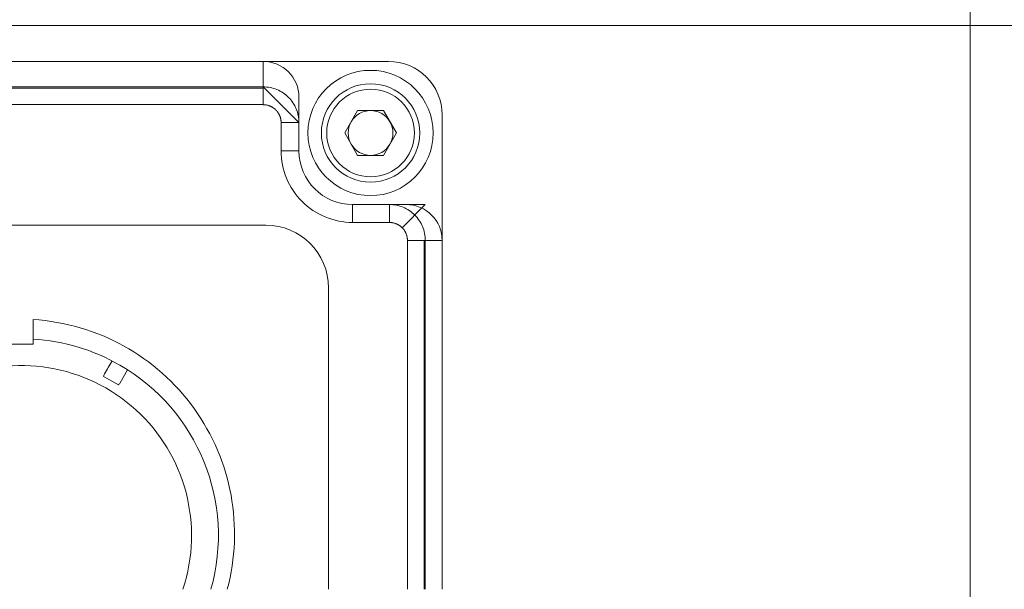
# Model space of a CAD drawing. Header units: millimetres. Extents: x 35469 to 44263, y -24881 to -16268.
# Tile 136 of 231: x 42905 to 42960, y -23871 to -23839. Entities that reach past the tile are written whole.
import ezdxf

# ---------------------------------------------------------------- set-up
doc = ezdxf.new("R2010")
doc.units = ezdxf.units.MM
doc.header["$LTSCALE"] = 0.3175
doc.layers.add('1轮廓实线层', color=7, linetype='Continuous', lineweight=18)

msp = doc.modelspace()

# ---------------------------------------------------------------- linework, layer by layer
at = {"layer": '1轮廓实线层'}
for p, q in [((42957.897, -23839.734), (42957.897, -23838.734)), ((42881.897, -23839.734), (42957.897, -23839.734)), ((42962.897, -23839.734), (42957.897, -23839.734)), ((42918.397, -23841.734), (42891.397, -23841.734)), ((42925.397, -23841.734), (42918.397, -23841.734)), ((42918.397, -23843.156), (42918.397, -23841.734)), ((42891.397, -23843.156), (42918.397, -23843.156)), ((42918.397, -23843.234), (42891.397, -23843.234)), ((42920.397, -23845.152), (42918.4, -23843.156)), ((42891.397, -23844.152), (42918.397, -23844.152)), ((42920.397, -23845.156), (42920.397, -23843.741)), ((42922.953, -23845.734), (42923.675, -23844.484)), ((42923.675, -23844.484), (42925.118, -23844.484)), ((42925.118, -23844.484), (42925.84, -23845.734)), ((42928.397, -23851.734), (42928.397, -23844.734)), ((42919.397, -23845.156), (42919.397, -23846.734)), ((42920.397, -23846.734), (42920.397, -23845.156)), ((42920.397, -23845.156), (42920.397, -23846.734)), ((42923.675, -23846.984), (42922.953, -23845.734)), ((42925.84, -23845.734), (42925.118, -23846.984)), ((42919.397, -23846.734), (42920.397, -23846.734)), ((42925.118, -23846.984), (42923.675, -23846.984)), ((42925.451, -23849.734), (42923.397, -23849.734)), ((42923.397, -23849.734), (42925.451, -23849.734)), ((42923.397, -23849.734), (42923.397, -23850.734)), ((42927.452, -23849.734), (42925.428, -23849.734)), ((42925.451, -23849.734), (42926.393, -23849.734)), ((42925.451, -23850.734), (42925.451, -23849.734)), ((42926.161, -23851.026), (42927.452, -23849.734)), ((42923.397, -23850.734), (42925.451, -23850.734)), ((42891.047, -23850.884), (42918.547, -23850.884)), ((42926.452, -23851.734), (42926.452, -23871.234)), ((42927.451, -23851.734), (42926.452, -23851.734)), ((42927.397, -23871.234), (42927.397, -23851.734)), ((42928.397, -23851.734), (42927.451, -23851.734)), ((42927.451, -23851.734), (42927.451, -23871.234)), ((42928.397, -23871.234), (42928.397, -23851.734)), ((42922.047, -23854.384), (42922.047, -23871.234)), ((42905.547, -23857.534), (42905.547, -23856.158)), ((42904.047, -23857.534), (42905.547, -23857.534)), ((42910.404, -23859.696), (42910.824, -23858.968)), ((42909.483, -23859.335), (42910.31, -23859.813))]:
    msp.add_line(p, q, dxfattribs=at)
msp.add_circle((42924.397, -23845.734), 2.75, dxfattribs=at)
for centre, radius, start, end in [((42925.397, -23844.734), 3, 0, 90), ((42924.397, -23845.734), 3.5, 90, 180), ((42924.397, -23845.734), 3.5, 0, 90), ((42924.397, -23845.734), 2.45, 90, 180), ((42924.397, -23845.734), 2.45, 0, 90), ((42924.397, -23845.734), 1.25, 90, 150), ((42924.397, -23845.734), 1.25, 30, 90), ((42924.397, -23845.734), 1.25, 150, 180), ((42924.397, -23845.734), 1.25, 0, 30), ((42924.397, -23845.734), 3.5, 180, 270), ((42924.397, -23845.734), 2.45, 180, 270), ((42924.397, -23845.734), 1.25, 180, 210), ((42924.397, -23845.734), 3.5, 270, 0), ((42924.397, -23845.734), 2.45, 270, 0), ((42924.397, -23845.734), 1.25, 330, 0), ((42924.397, -23845.734), 1.25, 210, 270), ((42924.397, -23845.734), 1.25, 270, 330), ((42923.397, -23846.734), 3, 180, 270), ((42923.397, -23846.734), 3, 180, 270), ((42918.547, -23854.384), 3.5, 0, 90), ((42904.797, -23868.134), 12, 345.0267, 86.4167), ((42904.897, -23868.234), 11, 60, 86.6124), ((42904.897, -23868.234), 9.5, 341.595, 180), ((42904.897, -23868.234), 11, 344.175, 60)]:
    msp.add_arc(centre, radius, start, end, dxfattribs=at)
for centre, major_axis, ratio, start_param, end_param in [((42918.397, -23843.741), (0, 2.007), 0.996347, 4.712389, 6.283185), ((42926.393, -23851.734), (-2.003, 0), 0.998371, 3.141593, 4.712389)]:
    msp.add_ellipse(centre, major_axis=major_axis, ratio=ratio, start_param=start_param, end_param=end_param, dxfattribs=at)
for points in [[(42957.897, -23839.734), (42957.894, -23875.401), (42957.892, -23911.067), (42957.889, -23946.734)], [(42909.538, -23859.196), (42909.678, -23858.953), (42909.818, -23858.71), (42909.958, -23858.468)]]:
    msp.add_open_spline(points, degree=3, dxfattribs=at)
for points, knots in [([(42918.397, -23843.156), (42918.528, -23843.156), (42918.659, -23843.169), (42918.915, -23843.221), (42919.041, -23843.259), (42919.283, -23843.359), (42919.399, -23843.422), (42919.617, -23843.567), (42919.718, -23843.651), (42919.904, -23843.836), (42919.987, -23843.937), (42920.132, -23844.155), (42920.194, -23844.271), (42920.295, -23844.512), (42920.333, -23844.638), (42920.384, -23844.894), (42920.397, -23845.025), (42920.397, -23845.156)], [0, 0, 0, 0, 0.125, 0.125, 0.25, 0.25, 0.375, 0.375, 0.5, 0.5, 0.625, 0.625, 0.75, 0.75, 0.875, 0.875, 1, 1, 1, 1]), ([(42918.397, -23844.152), (42918.401, -23844.152), (42918.41, -23844.152), (42918.422, -23844.153), (42918.435, -23844.154), (42918.45, -23844.155), (42918.467, -23844.157), (42918.489, -23844.159), (42918.514, -23844.162), (42918.549, -23844.167), (42918.598, -23844.175), (42918.657, -23844.188), (42918.711, -23844.203), (42918.752, -23844.218), (42918.781, -23844.229), (42918.804, -23844.239), (42918.825, -23844.249), (42918.847, -23844.259), (42918.868, -23844.27), (42918.889, -23844.282), (42918.909, -23844.294), (42918.929, -23844.307), (42918.949, -23844.32), (42918.969, -23844.333), (42918.986, -23844.346), (42919.005, -23844.36), (42919.029, -23844.379), (42919.054, -23844.399), (42919.075, -23844.418), (42919.088, -23844.43), (42919.098, -23844.44), (42919.106, -23844.448), (42919.116, -23844.458), (42919.129, -23844.471), (42919.146, -23844.488), (42919.165, -23844.508), (42919.182, -23844.529), (42919.203, -23844.555), (42919.229, -23844.592), (42919.256, -23844.637), (42919.28, -23844.681), (42919.297, -23844.718), (42919.311, -23844.748), (42919.322, -23844.775), (42919.333, -23844.803), (42919.345, -23844.835), (42919.358, -23844.874), (42919.372, -23844.925), (42919.384, -23844.978), (42919.391, -23845.024), (42919.394, -23845.057), (42919.396, -23845.081), (42919.397, -23845.106), (42919.397, -23845.131), (42919.397, -23845.147), (42919.397, -23845.156)], [0, 0, 0, 0, 0.008195, 0.016367, 0.024517, 0.032644, 0.044006, 0.057702, 0.073712, 0.092017, 0.12681, 0.167808, 0.206867, 0.234433, 0.250585, 0.265767, 0.280935, 0.296089, 0.311232, 0.326364, 0.341487, 0.356601, 0.371709, 0.38681, 0.401905, 0.412126, 0.431539, 0.460148, 0.473921, 0.485282, 0.494232, 0.500769, 0.507283, 0.51934, 0.536956, 0.554223, 0.571099, 0.587581, 0.617732, 0.657011, 0.687884, 0.713826, 0.734838, 0.750916, 0.769226, 0.791391, 0.817448, 0.847455, 0.89082, 0.921361, 0.936973, 0.95264, 0.968365, 0.98415, 1, 1, 1, 1]), ([(42919.397, -23846.734), (42919.397, -23847.781), (42919.828, -23848.822), (42921.309, -23850.303), (42922.35, -23850.734), (42923.397, -23850.734)], [0, 0, 0, 0, 0.5, 0.5, 1, 1, 1, 1]), ([(42925.451, -23849.734), (42925.581, -23849.734), (42925.712, -23849.747), (42925.969, -23849.798), (42926.095, -23849.836), (42926.336, -23849.936), (42926.452, -23849.998), (42926.67, -23850.144), (42926.772, -23850.227), (42926.957, -23850.412), (42927.04, -23850.514), (42927.186, -23850.732), (42927.248, -23850.848), (42927.348, -23851.09), (42927.386, -23851.216), (42927.437, -23851.472), (42927.45, -23851.603), (42927.451, -23851.734)], [0, 0, 0, 0, 0.125, 0.125, 0.25, 0.25, 0.375, 0.375, 0.5, 0.5, 0.625, 0.625, 0.75, 0.75, 0.875, 0.875, 1, 1, 1, 1]), ([(42925.451, -23850.734), (42925.455, -23850.734), (42925.464, -23850.734), (42925.477, -23850.735), (42925.49, -23850.736), (42925.504, -23850.737), (42925.522, -23850.739), (42925.544, -23850.741), (42925.569, -23850.744), (42925.604, -23850.749), (42925.653, -23850.757), (42925.712, -23850.77), (42925.767, -23850.786), (42925.808, -23850.8), (42925.836, -23850.811), (42925.859, -23850.821), (42925.884, -23850.833), (42925.916, -23850.849), (42925.957, -23850.872), (42926.001, -23850.899), (42926.042, -23850.928), (42926.076, -23850.954), (42926.106, -23850.978), (42926.134, -23851.004), (42926.156, -23851.024), (42926.172, -23851.04), (42926.185, -23851.052), (42926.201, -23851.069), (42926.219, -23851.088), (42926.236, -23851.108), (42926.257, -23851.134), (42926.283, -23851.171), (42926.311, -23851.216), (42926.335, -23851.261), (42926.353, -23851.299), (42926.367, -23851.329), (42926.379, -23851.359), (42926.394, -23851.396), (42926.41, -23851.444), (42926.427, -23851.502), (42926.44, -23851.56), (42926.447, -23851.606), (42926.45, -23851.638), (42926.452, -23851.662), (42926.453, -23851.686), (42926.453, -23851.71), (42926.453, -23851.726), (42926.452, -23851.734)], [0, 0, 0, 0, 0.008319, 0.016615, 0.024887, 0.033137, 0.04471, 0.05851, 0.074518, 0.092714, 0.127629, 0.16867, 0.20807, 0.235757, 0.251817, 0.265311, 0.283313, 0.305806, 0.332776, 0.372584, 0.404852, 0.429264, 0.453673, 0.478084, 0.502502, 0.509597, 0.521113, 0.537062, 0.554065, 0.570839, 0.587382, 0.617766, 0.657362, 0.68865, 0.714895, 0.736101, 0.752265, 0.777866, 0.810251, 0.849532, 0.893049, 0.923458, 0.938658, 0.95391, 0.969216, 0.984578, 1, 1, 1, 1]), ([(42909.483, -23859.335), (42909.489, -23859.31), (42909.496, -23859.286), (42909.514, -23859.24), (42909.525, -23859.218), (42909.538, -23859.196)], [0, 0, 0, 0, 0.5, 0.5, 1, 1, 1, 1]), ([(42910.404, -23859.696), (42910.391, -23859.718), (42910.377, -23859.738), (42910.346, -23859.777), (42910.329, -23859.795), (42910.31, -23859.813)], [0, 0, 0, 0, 0.5, 0.5, 1, 1, 1, 1])]:
    msp.add_open_spline(points, degree=3, knots=knots, dxfattribs=at)
for points, weights in [([(42918.397, -23843.156), (42918.397, -23843.202), (42918.397, -23843.605), (42918.397, -23844.152)], [0.999999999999, 0.824454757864, 0.824454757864, 1]), ([(42919.397, -23845.156), (42919.982, -23845.156), (42920.396, -23845.156), (42920.397, -23845.156)], [1, 0.804883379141, 0.804737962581, 0.999563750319])]:
    msp.add_rational_spline(points, weights, degree=3, dxfattribs=at)

doc.saveas('drawing.dxf')
